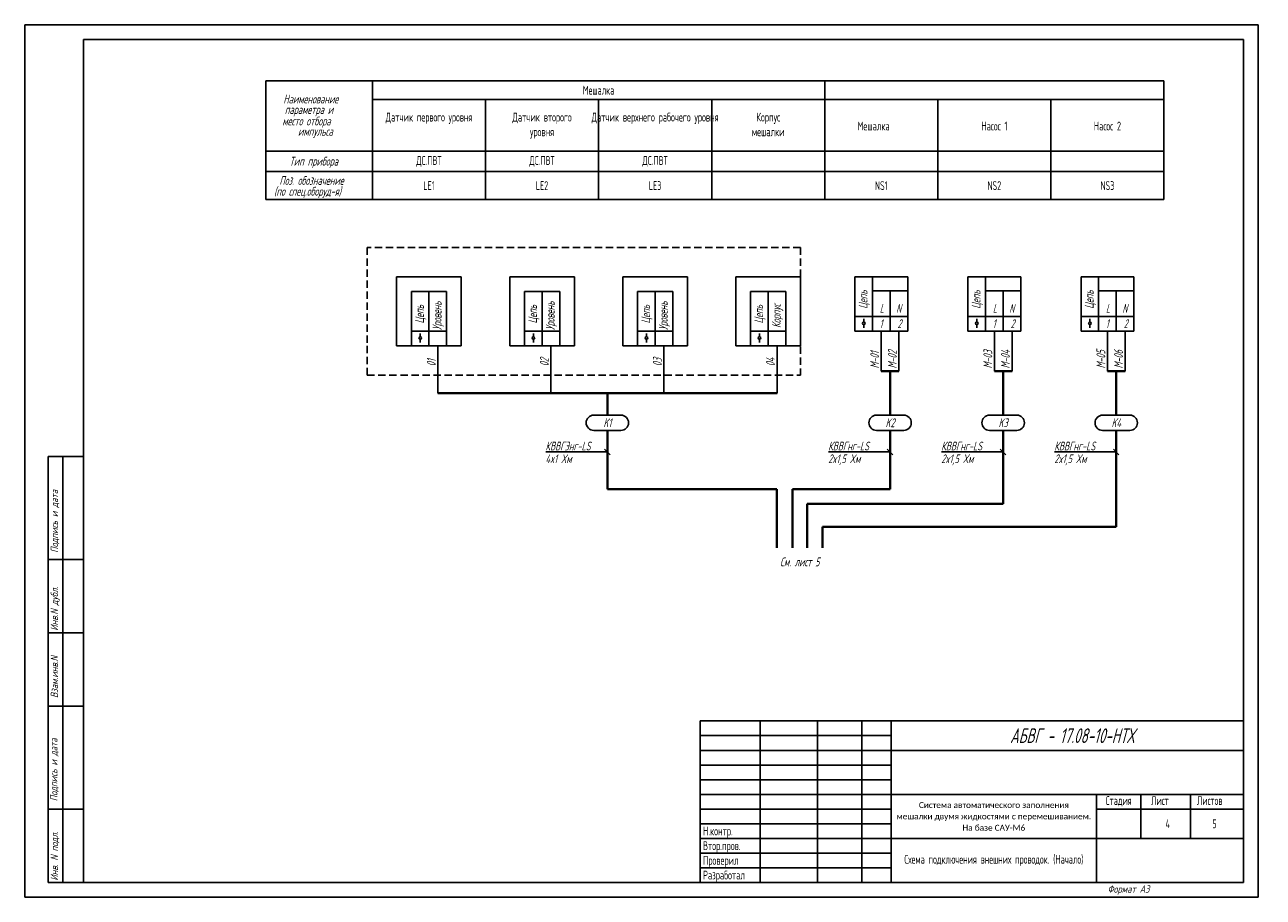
# Model space of a CAD drawing. Header units: millimetres. Extents: x 482 to 904, y 1264 to 3269.
# Tile 2 of 5: x 482 to 904, y 1602 to 1899. Entities that reach past the tile are written whole.
import ezdxf
from ezdxf.enums import TextEntityAlignment as Align

# ---------------------------------------------------------------- set-up
doc = ezdxf.new("R2010")
doc.units = ezdxf.units.MM
doc.linetypes.add('DASHED2', pattern=[0.375, 0.25, -0.125])
for name, color, linetype in [('Размеры', 3, 'Continuous'), ('Текст', 7, 'Continuous'), ('Форматка', 4, 'Continuous')]:
    doc.layers.add(name, color=color, linetype=linetype)
doc.layers.add('Слой1', color=10, linetype='Continuous', lineweight=200, plot=False)
doc.styles.add('35', font='Gost.shx', dxfattribs={"width": 0.7, "oblique": 15, "height": 3.5})
doc.styles.add('Arial', font='Gost.shx')
doc.styles.add('Romans8', font='Gost.shx', dxfattribs={"width": 0.8, "height": 3})
doc.styles.add('style3', font='Gost.shx', dxfattribs={"height": 3})
doc.styles.add('style4', font='Gost.shx', dxfattribs={"width": 0.7, "height": 3})

msp = doc.modelspace()

# ---------------------------------------------------------------- linework, layer by layer
at = {"color": 7}
for p, q in [((564, 1879.65), (564, 1839.27)), ((600.28, 1872.23), (600.28, 1839.27)), ((600.28, 1872.23), (600.28, 1839.27)), ((600.28, 1872.23), (600.28, 1839.27)), ((638.79, 1872.23), (638.79, 1839.27)), ((677.29, 1872.23), (677.29, 1839.27)), ((715.8, 1872.23), (715.8, 1839.27)), ((754.3, 1872.23), (754.3, 1839.27)), ((792.81, 1872.23), (792.81, 1839.27)), ((764.56, 1813), (764.56, 1794.5)), ((764.56, 1813), (782.56, 1813)), ((770.56, 1813), (770.56, 1794.5)), ((803.06, 1813), (803.06, 1794.5)), ((803.06, 1813), (821.06, 1813)), ((809.06, 1813), (809.06, 1794.5)), ((841.57, 1813), (841.57, 1794.5)), ((841.57, 1813), (859.57, 1813)), ((847.57, 1813), (847.57, 1794.5)), ((613.53, 1808), (613.53, 1789.5)), ((613.53, 1808), (625.53, 1808)), ((619.53, 1808), (619.53, 1789.5)), ((625.53, 1808), (625.53, 1789.5)), ((652.04, 1808), (652.04, 1789.5)), ((652.04, 1808), (664.04, 1808)), ((658.04, 1808), (658.04, 1789.5)), ((664.04, 1808), (664.04, 1789.5)), ((690.54, 1808), (690.54, 1789.5)), ((690.54, 1808), (702.54, 1808)), ((696.54, 1808), (696.54, 1789.5)), ((702.54, 1808), (702.54, 1789.5)), ((729.05, 1808), (729.05, 1789.5)), ((729.05, 1808), (741.05, 1808)), ((735.05, 1808), (735.05, 1789.5)), ((741.05, 1808), (741.05, 1789.5)), ((770.56, 1808.15), (782.56, 1808.15)), ((776.56, 1808.15), (776.56, 1794.5)), ((782.56, 1808.15), (782.56, 1794.5)), ((809.06, 1808.15), (821.06, 1808.15)), ((815.06, 1808.15), (815.06, 1794.5)), ((821.06, 1808.15), (821.06, 1794.5)), ((847.57, 1808.15), (859.57, 1808.15)), ((853.57, 1808.15), (853.57, 1794.5)), ((859.57, 1808.15), (859.57, 1794.5)), ((764.56, 1799.5), (782.56, 1799.5)), ((767.6, 1797.6), (767.6, 1798.72)), ((767.6, 1795.57), (767.6, 1796.69)), ((770.56, 1794.5), (770.56, 1799.5)), ((803.06, 1799.5), (821.06, 1799.5)), ((806.11, 1797.6), (806.11, 1798.72)), ((806.11, 1795.57), (806.11, 1796.69)), ((809.06, 1794.5), (809.06, 1799.5)), ((841.57, 1799.5), (859.57, 1799.5)), ((844.61, 1797.6), (844.61, 1798.72)), ((844.61, 1795.57), (844.61, 1796.69)), ((847.57, 1794.5), (847.57, 1799.5)), ((613.53, 1794.5), (625.53, 1794.5)), ((616.58, 1792.6), (616.58, 1793.72)), ((619.53, 1789.5), (619.53, 1794.5)), ((652.04, 1794.5), (664.04, 1794.5)), ((655.08, 1792.6), (655.08, 1793.72)), ((658.04, 1789.5), (658.04, 1794.5)), ((690.54, 1794.5), (702.54, 1794.5)), ((693.59, 1792.6), (693.59, 1793.72)), ((696.54, 1789.5), (696.54, 1794.5)), ((729.05, 1794.5), (741.05, 1794.5)), ((732.1, 1792.6), (732.1, 1793.72)), ((735.05, 1789.5), (735.05, 1794.5)), ((764.56, 1794.5), (782.56, 1794.5)), ((773.56, 1794.5), (773.56, 1780.87)), ((779.56, 1794.5), (779.56, 1780.87)), ((803.06, 1794.5), (821.06, 1794.5)), ((812.06, 1794.5), (812.06, 1780.87)), ((818.07, 1794.5), (818.07, 1780.87)), ((841.57, 1794.5), (859.57, 1794.5)), ((850.57, 1794.5), (850.57, 1780.87)), ((856.57, 1794.5), (856.57, 1780.87)), ((613.53, 1789.5), (625.53, 1789.5)), ((616.58, 1790.57), (616.58, 1791.69)), ((622.53, 1789.5), (622.53, 1773.37)), ((652.04, 1789.5), (664.04, 1789.5)), ((655.08, 1790.57), (655.08, 1791.69)), ((661.04, 1789.5), (661.04, 1773.37)), ((690.54, 1789.5), (702.54, 1789.5)), ((693.59, 1790.57), (693.59, 1791.69)), ((699.54, 1789.5), (699.54, 1773.37)), ((729.05, 1789.5), (741.05, 1789.5)), ((732.1, 1790.57), (732.1, 1791.69)), ((738.05, 1789.5), (738.05, 1773.37)), ((675.63, 1760.7), (684.91, 1760.7)), ((771.89, 1760.7), (781.18, 1760.7)), ((810.4, 1760.7), (819.68, 1760.7)), ((848.9, 1760.7), (858.19, 1760.7))]:
    msp.add_line(p, q, dxfattribs=at)
for p, q in [((564, 1879.65), (869.82, 1879.65)), ((600.28, 1872.68), (600.28, 1879.65)), ((754.3, 1873.34), (754.3, 1879.65)), ((869.82, 1879.65), (869.82, 1873.34)), ((600.28, 1855.75), (564, 1855.75)), ((600.28, 1855.75), (600.28, 1839.27)), ((600.28, 1855.75), (600.28, 1839.27)), ((600.28, 1855.75), (600.28, 1839.27)), ((600.28, 1855.75), (600.28, 1839.27)), ((638.79, 1855.75), (638.79, 1839.27)), ((638.79, 1855.75), (638.79, 1839.27)), ((677.29, 1855.75), (677.29, 1839.27)), ((677.29, 1855.75), (677.29, 1839.27)), ((715.8, 1855.75), (715.8, 1839.27)), ((715.8, 1855.75), (715.8, 1839.27)), ((754.3, 1855.75), (754.3, 1839.27)), ((754.3, 1855.75), (754.3, 1839.27)), ((792.81, 1855.75), (792.81, 1839.27)), ((792.81, 1855.75), (792.81, 1839.27)), ((792.81, 1855.75), (792.81, 1839.27)), ((792.81, 1855.75), (792.81, 1839.27)), ((831.31, 1855.75), (831.31, 1839.27)), ((869.82, 1855.75), (869.82, 1839.27)), ((600.28, 1848.78), (564, 1848.78)), ((600.28, 1848.78), (831.31, 1848.78)), ((831.31, 1848.78), (869.82, 1848.78)), ((564, 1839.27), (600.28, 1839.27)), ((600.28, 1839.27), (638.79, 1839.27)), ((638.79, 1839.27), (677.29, 1839.27)), ((677.29, 1839.27), (715.8, 1839.27)), ((715.8, 1839.27), (754.3, 1839.27)), ((754.3, 1839.27), (792.81, 1839.27)), ((792.81, 1839.27), (831.31, 1839.27)), ((869.82, 1839.27), (831.31, 1839.27)), ((630.53, 1813), (608.53, 1813)), ((608.53, 1813), (608.53, 1789.5)), ((630.53, 1808), (630.53, 1813)), ((669.04, 1813), (647.04, 1813)), ((647.04, 1813), (647.04, 1789.5)), ((669.04, 1808), (669.04, 1813)), ((707.54, 1813), (685.54, 1813)), ((685.54, 1813), (685.54, 1789.5)), ((707.54, 1808), (707.54, 1813)), ((746.05, 1813), (724.05, 1813)), ((724.05, 1813), (724.05, 1789.5)), ((746.05, 1808), (746.05, 1813)), ((630.53, 1789.5), (630.53, 1808)), ((669.04, 1789.5), (669.04, 1808)), ((707.54, 1789.5), (707.54, 1808)), ((746.05, 1789.5), (746.05, 1808)), ((608.53, 1789.5), (613.53, 1789.5)), ((625.53, 1789.5), (630.53, 1789.5)), ((647.04, 1789.5), (652.04, 1789.5)), ((664.04, 1789.5), (669.04, 1789.5)), ((685.54, 1789.5), (690.54, 1789.5)), ((702.54, 1789.5), (707.54, 1789.5)), ((724.05, 1789.5), (729.05, 1789.5)), ((741.05, 1789.5), (746.05, 1789.5)), ((684.94, 1765.87), (675.65, 1765.87)), ((781.2, 1765.87), (771.92, 1765.87)), ((819.71, 1765.87), (810.42, 1765.87)), ((858.21, 1765.87), (848.93, 1765.87)), ((679.31, 1754.33), (681.23, 1752.36)), ((775.58, 1754.33), (777.49, 1752.36)), ((814.08, 1754.33), (816, 1752.36)), ((852.59, 1754.33), (854.5, 1752.36))]:
    msp.add_line(p, q)
at = {"color": 3, "linetype": 'DASHED2', "ltscale": 10}
for p, q in [((746.05, 1823), (598.53, 1823)), ((598.53, 1823), (598.53, 1789.5)), ((746.05, 1823), (746.05, 1779.5)), ((598.53, 1789.5), (598.53, 1779.5)), ((598.53, 1779.5), (746.05, 1779.5))]:
    msp.add_line(p, q, dxfattribs=at)
at = {"color": 7, "lineweight": 40}
for p, q in [((773.56, 1780.87), (779.56, 1780.87)), ((812.06, 1780.87), (818.07, 1780.87)), ((850.57, 1780.87), (856.57, 1780.87))]:
    msp.add_line(p, q, dxfattribs=at)
at = {"lineweight": 40}
for p, q in [((776.56, 1780.87), (776.56, 1765.87)), ((815.07, 1780.87), (815.07, 1765.87)), ((853.57, 1780.87), (853.57, 1765.87)), ((622.54, 1773.37), (738.05, 1773.37)), ((680.29, 1773.37), (680.29, 1765.87)), ((680.27, 1760.7), (680.27, 1740.7)), ((776.53, 1760.7), (776.53, 1740.7)), ((815.04, 1760.7), (815.04, 1740.7)), ((853.55, 1760.7), (853.55, 1727.82)), ((680.27, 1740.7), (738.03, 1740.7)), ((738.03, 1740.7), (738.03, 1720.7)), ((748.3, 1740.7), (743.3, 1740.7)), ((743.3, 1740.7), (743.3, 1720.7)), ((776.53, 1740.7), (748.3, 1740.7)), ((815.04, 1740.7), (815.04, 1735.7)), ((815.04, 1735.7), (748.3, 1735.7)), ((748.3, 1735.7), (748.3, 1720.7)), ((853.55, 1727.82), (753.57, 1727.82)), ((753.57, 1727.82), (753.57, 1720.7))]:
    msp.add_line(p, q, dxfattribs=at)
at = {"color": 7, "linetype": 'Continuous'}
for p, q in [((680.27, 1753.35), (659.31, 1753.35)), ((776.53, 1753.35), (755.58, 1753.35)), ((815.04, 1753.35), (794.08, 1753.35)), ((853.55, 1753.35), (832.59, 1753.35))]:
    msp.add_line(p, q, dxfattribs=at)
for points in [[(600.28, 1873.34), (638.79, 1873.34), (638.79, 1855.75), (600.28, 1855.75)], [(638.79, 1873.34), (677.29, 1873.34), (677.29, 1855.75), (638.79, 1855.75)], [(677.29, 1873.34), (715.8, 1873.34), (715.8, 1855.75), (677.29, 1855.75)], [(715.8, 1873.34), (754.3, 1873.34), (754.3, 1855.75), (715.8, 1855.75)], [(754.3, 1873.34), (792.81, 1873.34), (792.81, 1855.75), (754.3, 1855.75)], [(792.81, 1873.34), (831.31, 1873.34), (831.31, 1855.75), (792.81, 1855.75)], [(831.31, 1873.34), (869.82, 1873.34), (869.82, 1855.75), (831.31, 1855.75)]]:
    msp.add_lwpolyline(points, close=True)
at = {"color": 7}
for centre in [(767.6, 1797.15), (806.11, 1797.15), (844.61, 1797.15), (616.58, 1792.15), (655.08, 1792.15), (693.59, 1792.15), (732.1, 1792.15)]:
    msp.add_circle(centre, 0.452, dxfattribs=at)
for centre, start, end in [((675.65, 1763.29), 90, 269.4515), ((684.91, 1763.29), 270, 89.4515), ((771.92, 1763.29), 90, 269.4515), ((781.18, 1763.29), 270, 89.4515), ((810.42, 1763.29), 90, 269.4515), ((819.68, 1763.29), 270, 89.4515), ((848.93, 1763.29), 90, 269.4515), ((858.19, 1763.29), 270, 89.4515)]:
    msp.add_arc(centre, 2.59, start, end, dxfattribs=at)
at = {"layer": 'Размеры', "color": 7}
for p, q in [((782.56, 1808.15), (782.56, 1813)), ((821.06, 1808.15), (821.06, 1813)), ((859.57, 1808.15), (859.57, 1813))]:
    msp.add_line(p, q, dxfattribs=at)
at = {"layer": 'Слой1', "color": 7, "lineweight": -3}
for p, q in [((481.89, 1898.78), (481.89, 1601.78)), ((481.89, 1898.78), (481.89, 1601.78)), ((901.89, 1898.78), (901.89, 1601.78)), ((901.89, 1898.78), (901.89, 1601.78)), ((901.89, 1898.78), (901.89, 1601.78)), ((901.89, 1898.78), (901.89, 1601.78)), ((901.89, 1898.78), (901.89, 1601.78))]:
    msp.add_line(p, q, dxfattribs=at)
at = {"layer": 'Слой1', "color": 7, "linetype": 'ByBlock', "lineweight": -3, "ltscale": 0.4}
for p, q in [((481.89, 1898.78), (691.89, 1898.78)), ((691.89, 1898.78), (901.89, 1898.78)), ((481.89, 1601.78), (691.89, 1601.78)), ((481.89, 1601.78), (691.89, 1601.78)), ((481.89, 1601.78), (691.89, 1601.78)), ((691.89, 1601.78), (901.89, 1601.78)), ((691.89, 1601.78), (901.89, 1601.78)), ((691.89, 1601.78), (901.89, 1601.78))]:
    msp.add_line(p, q, dxfattribs=at)
at = {"layer": 'Форматка', "color": 7, "lineweight": -3}
for p, q in [((501.89, 1606.78), (501.89, 1893.78)), ((501.89, 1893.78), (896.89, 1893.78)), ((896.89, 1893.78), (896.89, 1606.78)), ((501.89, 1751.78), (489.89, 1751.78)), ((489.89, 1606.78), (489.89, 1751.78)), ((494.89, 1606.78), (494.89, 1751.78)), ((501.89, 1716.78), (489.89, 1716.78)), ((501.89, 1691.78), (489.89, 1691.78)), ((501.89, 1666.78), (489.89, 1666.78)), ((896.89, 1661.78), (711.89, 1661.78)), ((711.89, 1661.78), (711.89, 1606.78)), ((732.27, 1661.78), (732.27, 1606.78)), ((751.89, 1661.78), (751.89, 1606.78)), ((766.89, 1661.78), (766.89, 1606.78)), ((776.89, 1661.78), (776.89, 1606.78)), ((776.89, 1656.78), (711.89, 1656.78)), ((776.89, 1651.78), (711.89, 1651.78)), ((776.89, 1651.78), (896.89, 1651.78)), ((776.89, 1646.78), (711.89, 1646.78)), ((776.89, 1641.78), (711.89, 1641.78)), ((776.89, 1636.78), (711.89, 1636.78)), ((776.89, 1636.78), (896.89, 1636.78)), ((846.89, 1636.78), (846.89, 1606.78)), ((861.89, 1636.78), (861.89, 1621.78)), ((878.89, 1636.78), (878.89, 1621.78)), ((501.89, 1631.78), (489.89, 1631.78)), ((776.89, 1631.78), (711.89, 1631.78)), ((896.89, 1631.78), (846.89, 1631.78)), ((776.89, 1626.78), (711.89, 1626.78)), ((776.89, 1621.78), (711.89, 1621.78)), ((776.89, 1621.78), (896.89, 1621.78)), ((776.89, 1616.78), (711.89, 1616.78)), ((776.89, 1611.78), (711.89, 1611.78)), ((896.89, 1606.78), (489.89, 1606.78))]:
    msp.add_line(p, q, dxfattribs=at)

# ---------------------------------------------------------------- texts
at = {"color": 7, "oblique": 15}
for s, style, width, p in [('Наименование', 'style4', 0.7, (569.93, 1871.99)), ('параметра и', 'style4', 0.7, (570.43, 1868.4)), ('место отбора', 'style4', 0.7, (569.58, 1864.5)), ('импульса', 'style4', 0.7, (574.93, 1861)), ('Тип прибора', 'style4', 0.7, (572.04, 1850.83)), ('Поз. обозначение', 'style4', 0.7, (568.59, 1844.27)), ('(по спец.оборуд-я)', 'style4', 0.7, (566.81, 1840.59)), ('L', 'style3', 0.669676, (773.03, 1800.73)), ('N', 'style3', 0.669676, (778.62, 1800.73)), ('L', 'style3', 0.669676, (811.53, 1800.73)), ('N', 'style3', 0.669676, (817.12, 1800.73)), ('L', 'style3', 0.669676, (850.04, 1800.73)), ('N', 'style3', 0.669676, (855.63, 1800.73)), ('1', 'style3', 0.669676, (772.97, 1795.52)), ('2', 'style3', 0.669676, (779.08, 1795.52)), ('1', 'style3', 0.669676, (811.48, 1795.52)), ('2', 'style3', 0.669676, (817.59, 1795.52)), ('1', 'style3', 0.669676, (849.98, 1795.52)), ('2', 'style3', 0.669676, (856.1, 1795.52))]:
    msp.add_text(s, height=3, dxfattribs=dict(at, style=style, width=width)).set_placement(p)
at = {"color": 7, "style": 'style4', "oblique": 15}
for s, width, p in [('Уровень', 0.7, (623.81, 1794.82)), ('Уровень', 0.7, (662.32, 1794.82)), ('Уровень', 0.7, (700.82, 1794.82)), ('Корпус', 0.7, (739.33, 1795.56)), ('Цепь', 0.7, (768.83, 1802.08)), ('Цепь', 0.7, (807.34, 1802.08)), ('Цепь', 0.7, (845.85, 1802.08)), ('Цепь', 0.7, (617.81, 1797.08)), ('Цепь', 0.7, (656.32, 1797.08)), ('Цепь', 0.7, (694.82, 1797.08)), ('Цепь', 0.7, (733.33, 1797.08)), ('M-04', 0.700428, (817.33, 1781.75)), ('01', 0.700428, (621.8, 1782.5)), ('02', 0.700428, (660.3, 1782.5)), ('03', 0.700428, (698.81, 1782.5)), ('04', 0.700428, (737.31, 1782.5)), ('M-01', 0.700428, (772.82, 1781.75)), ('M-02', 0.700428, (778.83, 1781.75)), ('M-03', 0.700428, (811.33, 1781.75)), ('M-05', 0.700428, (849.83, 1781.75)), ('M-06', 0.700428, (855.84, 1781.75))]:
    msp.add_text(s, height=3, rotation=90, dxfattribs=dict(at, width=width)).set_placement(p)
for s, width, p in [('K1', 0.7, (680.28, 1763.29)), ('K2', 0.7, (776.55, 1763.29)), ('K3', 0.7, (815.05, 1763.29)), ('K4', 0.7, (853.56, 1763.29)), ('См. лист 5', 0.8, (745.78, 1715.93))]:
    msp.add_text(s, height=3, dxfattribs=dict(at, width=width)).set_placement(p, align=Align.MIDDLE_CENTER)
at = {"color": 0, "style": 'style3', "oblique": 15, "width": 0.7}
for s, p in [('КВВГЭнг-LS', (659.2, 1753.87)), ('КВВГнг-LS', (755.47, 1753.87)), ('КВВГнг-LS', (793.97, 1753.87)), ('КВВГнг-LS', (832.48, 1753.87)), ('4x1 Xм', (659.2, 1749.54)), ('2x1,5 Xм', (755.47, 1749.54)), ('2x1,5 Xм', (793.97, 1749.54)), ('2x1,5 Xм', (832.48, 1749.54))]:
    msp.add_text(s, height=3, dxfattribs=at).set_placement(p)
at = {"lineweight": -3, "style": 'Arial', "oblique": 15, "width": 0.8}
msp.add_text('АБВГ - 17.08-10-НТХ', height=5, dxfattribs=at).set_placement((859.65, 1656.77), align=Align.MIDDLE_RIGHT)
note = msp.add_mtext_dynamic_manual_height_columns('\\pxqc;Датчик {\\C7;\\W0.8;первого уровня\\P}', width=38.5057, gutter_width=15, heights=[9.77, 0], dxfattribs=dict(insert=(600.28, 1868.84), char_height=3, attachment_point=1, style='style4'))
at = {"char_height": 3, "attachment_point": 1, "style": 'style4'}
for s, width, heights, insert in [('\\pxqc;Датчик второго\\Pуровня', 38.5057, [9.77], (638.79, 1868.84)), ('\\pxqc;Датчик верхнего рабочего уровня', 38.5057, [9.77], (677.29, 1868.84)), ('\\pxqc;Корпус \\Pмешалки', 38.5057, [9.77], (715.8, 1868.84)), ('Мешалка', 14.3017, [0], (765.47, 1865.81)), ('\\pxqc;Насос 1', 38.5057, [0], (792.81, 1865.81)), ('\\pxqc;Насос 2', 38.5057, [0], (831.31, 1865.81))]:
    msp.add_mtext_dynamic_manual_height_columns(s, width=width, gutter_width=15, heights=heights, dxfattribs=dict(at, insert=insert))
at = {"insert": (811.89, 1629.28), "char_height": 2.2, "width": 70, "attachment_point": 5, "line_spacing_factor": 0.7, "style": 'Arial'}
msp.add_mtext('\\pxsm1.15,qc;{\\fCalibri|b0|i0|c204|p34;\\H0.91667x;Система автоматического заполнения \\Pмешалки двумя жидкостями с перемешиванием.\\fCalibri|b0|i0|c0|p34; \\fCalibri|b0|i0|c204|p34;На базе САУ-М6}', dxfattribs=at)
at = {"color": 7, "insert": (811.89, 1614.28), "char_height": 3, "width": 70, "attachment_point": 5, "line_spacing_factor": 0.7, "style": 'Arial'}
msp.add_mtext('\\pxt8;{\\W0.8;Схема подключения внешних проводок. (Начало)}', dxfattribs=at)
at = {"layer": 'Текст', "color": 0, "char_height": 3, "attachment_point": 5, "line_spacing_factor": 0.9, "style": 'Romans8'}
for s, insert, width in [('\\A1;Мешалка', (677.29, 1876.5), 154.0229), ('\\A1;ДС.ПВТ', (619.53, 1852.27), 38.5057), ('\\A1;ДС.ПВТ', (658.04, 1852.27), 38.5057), ('\\A1;ДС.ПВТ', (696.54, 1852.27), 38.5057), ('\\A1;LE1', (619.53, 1844.03), 38.5057), ('\\A1;LE2', (658.04, 1844.03), 38.5057), ('\\A1;LE3', (696.54, 1844.03), 38.5057), ('\\A1;NS1', (773.56, 1844.03), 38.5057), ('\\A1;NS2', (812.06, 1844.03), 38.5057), ('\\A1;NS3', (850.57, 1844.03), 38.5057)]:
    msp.add_mtext(s, dxfattribs=dict(at, insert=insert, width=width))
at = {"layer": 'Текст', "color": 7, "ltscale": 6.666667, "char_height": 3, "style": 'Romans8'}
for s, insert, width, attachment_point in [('Стадия', (854.39, 1636.17), 15, 2), ('\\pi3.55;Лист', (861.89, 1636.17), 15, 1), ('\\pi4.1499;Листов', (876.89, 1636.17), 20, 1)]:
    msp.add_mtext(s, dxfattribs=dict(at, insert=insert, width=width, attachment_point=attachment_point))
at = {"layer": 'Текст', "color": 7, "ltscale": 100, "char_height": 3, "width": 19.7446, "attachment_point": 5, "style": 'Romans8'}
for s, insert in [('\\A1;4', (871.12, 1626.78)), ('\\A1;5', (887.02, 1626.78))]:
    msp.add_mtext(s, dxfattribs=dict(at, insert=insert))
at = {"layer": 'Текст', "color": 7, "insert": (712.84, 1640.82), "char_height": 3, "width": 21.4279, "attachment_point": 1, "style": 'Romans8'}
msp.add_mtext('{\\W0.7;\\P\\P\\PН.контр.   \\PВтор.пров.\\PПроверил\\PРазработал}', dxfattribs=at)
at = {"layer": 'Форматка', "color": 7, "lineweight": -3, "style": '35', "oblique": 15, "width": 0.9}
for s, p in [('Подпись и дата', (493.23, 1719.02)), ('Инв.N дубл.', (493.23, 1692.48)), ('Взам.инв.N', (493.23, 1669.6)), ('Подпись и дата', (493.03, 1634.45)), ('Инв. N подл.', (493.23, 1607.41))]:
    msp.add_text(s, height=2.5, rotation=90, dxfattribs=at).set_placement(p)
at = {"layer": 'Форматка', "color": 7, "lineweight": -3, "style": '35', "oblique": 15}
msp.add_text('Формат А3', height=2.5, dxfattribs=at).set_placement((850.61, 1603.31))

doc.saveas('drawing.dxf')
